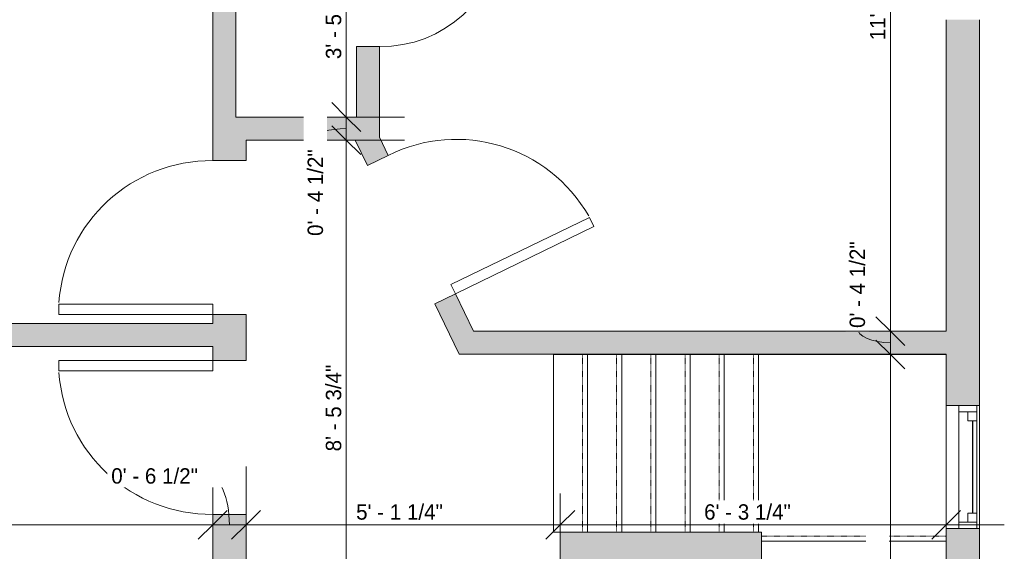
# Model space of a CAD drawing. Header units: inches. Extents: x -243 to 96, y -155 to 344.
# Tile 4 of 5: x -109 to 83, y 65 to 169. Entities that reach past the tile are written whole.
import ezdxf

# ---------------------------------------------------------------- set-up
doc = ezdxf.new("R2010")
doc.units = ezdxf.units.IN
doc.header["$MEASUREMENT"] = 0
doc.linetypes.add('Dash', pattern=[0.23622, 0.11811, -0.11811])
doc.linetypes.add('Overhead', pattern=[0.15625, 0.09375, -0.0625])
for name, color, linetype, lineweight in [('A-ANNO-DIMS', 211, 'Continuous', 9), ('A-ANNO-DIMS-96', 211, 'Continuous', 9), ('A-AREA', 32, 'Continuous', 9), ('A-DOOR', 31, 'Continuous', 9), ('A-FLOR', 192, 'Continuous', 9), ('A-GLAZ', 151, 'Continuous', 9), ('A-WALL', 90, 'Continuous', 9), ('A-WALL-PATT', 111, 'Continuous', 9), ('S-STRS', 90, 'Continuous', 9)]:
    doc.layers.add(name, color=color, linetype=linetype, lineweight=lineweight)
doc.styles.add('Inter', font='txt', dxfattribs={"height": 3})
doc.dimstyles.new('Linear_-_1_32__Inter__Imperial__SMALL', dxfattribs={"dimscale": 12, "dimtxt": 3.97594, "dimasz": 0.46875, "dimexe": 0.944882, "dimexo": 0.629921, "dimgap": 0, "dimtad": 1, "dimrnd": 0.25, "dimzin": 1, "dimdsep": 46, "dimlunit": 4, "dimtxsty": 'Inter', "dimblk1": 'OBLIQUE', "dimblk2": 'OBLIQUE', "dimsah": 1, "dimcen": 0.09, "dimdle": 0.944882, "dimazin": 0, "dimtfac": 1, "dimtdec": 4, "dimtix": 1, "dimtmove": 0, "dimatfit": 3, "dimfxl": 1, "dimtvp": 1, "dimtfill": 1, "dimfrac": 2, "dimtolj": 1, "dimtzin": 0, "dimarcsym": 2})
doc.dimstyles.new('Linear_-_1_32__Inter__Imperial__SMALL_1', dxfattribs={"dimscale": 12, "dimtxt": 3.97594, "dimasz": 0.46875, "dimexe": 0.944882, "dimexo": 0.629921, "dimgap": 0, "dimtad": 1, "dimrnd": 0.25, "dimzin": 1, "dimdsep": 46, "dimlunit": 4, "dimtxsty": 'Inter', "dimblk1": 'OBLIQUE', "dimblk2": 'OBLIQUE', "dimsah": 1, "dimcen": 0.09, "dimdle": 0.944882, "dimazin": 0, "dimtfac": 1, "dimtdec": 4, "dimtix": 1, "dimtmove": 1, "dimatfit": 3, "dimfxl": 1, "dimtvp": 1, "dimtfill": 1, "dimfrac": 2, "dimtolj": 1, "dimtzin": 0, "dimarcsym": 2})
doc.dimstyles.new('Linear_-_1_32__Inter__Imperial__SMALL_2', dxfattribs={"dimscale": 12, "dimtxt": 3.97594, "dimasz": 0.46875, "dimexe": 0.944882, "dimexo": 0.629921, "dimgap": 0, "dimtad": 1, "dimrnd": 0.25, "dimzin": 1, "dimdsep": 46, "dimlunit": 4, "dimtxsty": 'Inter', "dimblk1": 'OBLIQUE', "dimblk2": 'OBLIQUE', "dimsah": 1, "dimcen": 0.09, "dimdle": 0.944882, "dimazin": 0, "dimtfac": 1, "dimtdec": 4, "dimtix": 1, "dimtmove": 2, "dimatfit": 3, "dimfxl": 1, "dimtvp": 1, "dimtfill": 1, "dimfrac": 2, "dimtolj": 1, "dimtzin": 0, "dimarcsym": 2})

# ---------------------------------------------------------------- blocks, each defined once
blk = doc.blocks.new('Planitar - Single Door_Flush Panel - 2_-6_ x 6_-8_-3078239-103_1 - Second Floor DIM')
at = {"layer": 'A-DOOR', "lineweight": 18}
for p, q in [((12.99, 3.25), (12.99, 33.25)), ((15, 33.25), (12.99, 33.25)), ((15, 3.25), (15, 33.25)), ((15, 3.25), (12.99, 3.25))]:
    blk.add_line(p, q, dxfattribs=at)
at = {"layer": 'A-DOOR'}
blk.add_arc((14.77, 3.55), 29.77, 93.991, 180.5775, dxfattribs=at)
blk = doc.blocks.new('Planitar - Single Door_Flush Panel - 2_-6_ x 6_-8_-3078477-103_1 - Second Floor DIM')
at = {"layer": 'A-DOOR', "lineweight": 18}
for p, q in [((12.99, -3.25), (12.99, -33.25)), ((15, -3.25), (12.99, -3.25)), ((15, -3.25), (15, -33.25)), ((15, -33.25), (12.99, -33.25))]:
    blk.add_line(p, q, dxfattribs=at)
at = {"layer": 'A-DOOR'}
blk.add_arc((14.77, -3.55), 29.77, 179.4225, 266.009, dxfattribs=at)
blk = doc.blocks.new('Planitar - Single Door_Flush Panel - 2_-0_ x 6_-8_-3090164-103_1 - Second Floor DIM')
at = {"layer": 'A-DOOR', "lineweight": 18}
for p, q in [((9.99, -2.25), (9.99, -26.25)), ((12, -2.25), (9.99, -2.25)), ((12, -2.25), (12, -26.25)), ((12, -26.25), (9.99, -26.25))]:
    blk.add_line(p, q, dxfattribs=at)
at = {"layer": 'A-DOOR'}
blk.add_arc((11.77, -2.55), 23.77, 179.2767, 265.5217, dxfattribs=at)
blk = doc.blocks.new('Planitar - Single Door_Flush Panel - 2_-6_ x 6_-8_-3090247-103_1 - Second Floor DIM')
at = {"layer": 'A-DOOR', "lineweight": 18}
for p, q in [((12.99, 2.25), (12.99, 32.25)), ((15, 32.25), (12.99, 32.25)), ((15, 2.25), (15, 32.25)), ((15, 2.25), (12.99, 2.25))]:
    blk.add_line(p, q, dxfattribs=at)
at = {"layer": 'A-DOOR'}
blk.add_arc((14.77, 2.55), 29.77, 93.991, 180.5775, dxfattribs=at)
blk = doc.blocks.new('Planitar-Double-Hung-Single - 48_ x 42_-3112422-103_1 - Second Floor DIM')
at = {"layer": 'A-GLAZ', "lineweight": 18}
for p, q in [((-12, 3.25), (-12, -3.25)), ((-12, 2.75), (-9, 2.75)), ((-10.75, 2.75), (-10.75, -0.75)), ((-9, 2.75), (-9, 1)), ((-1.1875, 2.75), (1.1875, 2.75)), ((9, 2.75), (12, 2.75)), ((9, 2.75), (9, 1)), ((10.75, 2.75), (10.75, -0.75)), ((12, -3.25), (12, 3.25)), ((-10.75, 1), (-9, 1)), ((10.75, 1), (9, 1)), ((-12, -0.75), (-10.75, -0.75)), ((10.75, -0.75), (12, -0.75))]:
    blk.add_line(p, q, dxfattribs=at)
at = {"layer": 'A-GLAZ'}
for p, q in [((12, 3.25), (-12, 3.25)), ((-9, 2.75), (-1.1875, 2.75)), ((1.1875, 2.75), (9, 2.75)), ((10.75, -0.75), (-10.75, -0.75)), ((-12, -3.25), (12, -3.25))]:
    blk.add_line(p, q, dxfattribs=at)
at = {"layer": 'A-GLAZ', "lineweight": 25}
blk.add_line((-9, 1.875), (9, 1.875), dxfattribs=at)
blk = doc.blocks.new('DIMBLOCK18-103_1 - Second Floor DIM')
at = {"layer": 'A-ANNO-DIMS-96', "lineweight": 35}
for p, q in [((60.57, 103.25), (57.76, 106.06)), ((60.57, 103.25), (63.38, 100.44)), ((60.57, 30.56), (57.76, 33.37)), ((60.57, 30.56), (63.38, 27.74))]:
    blk.add_line(p, q, dxfattribs=at)
at = {"layer": 'A-ANNO-DIMS-96'}
for p, q in [((64.15, 103.25), (49.23, 103.25)), ((60.57, 30.56), (60.57, 103.25)), ((60.57, 103.25), (64.15, 103.25)), ((64.15, 30.56), (49.23, 30.56)), ((60.57, 30.56), (64.15, 30.56))]:
    blk.add_line(p, q, dxfattribs=at)
at = {"layer": 'A-ANNO-DIMS-96', "color": 0, "insert": (56.58, 46.47), "char_height": 3, "width": 23.7364, "attachment_point": 1, "rotation": 90, "line_spacing_factor": 0.993985, "style": 'Inter', "bg_fill": 3, "box_fill_scale": 1.25, "bg_fill_color": 256, "bg_fill_true_color": 13158600, "bg_fill_transparency": 0}
blk.add_mtext('6\' - 0 3/4"', dxfattribs=at)
blk = doc.blocks.new('_Oblique')
at = {"color": 0, "linetype": 'ByBlock', "lineweight": -2}
blk.add_line((-0.5, -0.5), (0.5, 0.5), dxfattribs=at)
blk = doc.blocks.new('DIMBLOCK19-103_1 - Second Floor DIM')
at = {"layer": 'A-ANNO-DIMS-96', "lineweight": 35}
for p, q in [((60.57, 107.81), (57.76, 110.62)), ((60.57, 107.81), (63.38, 104.99)), ((60.57, 103.25), (57.76, 106.06)), ((60.57, 103.25), (63.38, 100.44))]:
    blk.add_line(p, q, dxfattribs=at)
at = {"layer": 'A-ANNO-DIMS-96'}
for p, q in [((64.15, 107.81), (49.23, 107.81)), ((60.57, 103.25), (60.57, 107.81)), ((60.57, 107.81), (64.15, 107.81)), ((64.15, 103.25), (49.23, 103.25)), ((60.57, 103.25), (64.15, 103.25))]:
    blk.add_line(p, q, dxfattribs=at)
blk.add_ellipse((60.57, 108.41), major_axis=(-6.43, 0), ratio=0.447762, start_param=0, end_param=1.570796, dxfattribs=at)
at = {"layer": 'A-ANNO-DIMS-96', "color": 0, "insert": (52.63, 108.41), "char_height": 3, "width": 22.7821, "attachment_point": 1, "rotation": 90, "line_spacing_factor": 0.993985, "style": 'Inter', "bg_fill": 3, "box_fill_scale": 1.25, "bg_fill_color": 256, "bg_fill_true_color": 13158600, "bg_fill_transparency": 0}
blk.add_mtext('0\' - 4 1/2"', dxfattribs=at)
blk = doc.blocks.new('DIMBLOCK20-103_1 - Second Floor DIM')
at = {"layer": 'A-ANNO-DIMS-96'}
for p, q in [((60.57, 107.81), (60.57, 252.34)), ((64.15, 241), (49.23, 241)), ((60.57, 241), (64.15, 241)), ((64.15, 107.81), (49.23, 107.81)), ((60.57, 107.81), (64.15, 107.81))]:
    blk.add_line(p, q, dxfattribs=at)
at = {"layer": 'A-ANNO-DIMS-96', "lineweight": 35}
for p, q in [((60.57, 241), (57.76, 243.81)), ((60.57, 241), (63.38, 238.19)), ((60.57, 107.81), (57.76, 110.62)), ((60.57, 107.81), (63.38, 104.99))]:
    blk.add_line(p, q, dxfattribs=at)
at = {"layer": 'A-ANNO-DIMS-96', "color": 0, "insert": (56.58, 164.54), "char_height": 3, "width": 23.6767, "attachment_point": 1, "rotation": 90, "line_spacing_factor": 0.993985, "style": 'Inter', "bg_fill": 3, "box_fill_scale": 1.25, "bg_fill_color": 256, "bg_fill_true_color": 13158600, "bg_fill_transparency": 0}
blk.add_mtext('11\' - 1 1/4"', dxfattribs=at)
blk = doc.blocks.new('DIMBLOCK23-103_1 - Second Floor DIM')
at = {"layer": 'A-ANNO-DIMS-96', "lineweight": 35}
for p, q in [((-45.51, 191.06), (-48.32, 193.87)), ((-45.51, 191.06), (-42.7, 188.24)), ((-45.51, 149.56), (-48.32, 152.37)), ((-45.51, 149.56), (-42.7, 146.74))]:
    blk.add_line(p, q, dxfattribs=at)
at = {"layer": 'A-ANNO-DIMS-96'}
for p, q in [((-49.09, 191.06), (-34.17, 191.06)), ((-45.51, 191.06), (-49.09, 191.06)), ((-45.51, 191.06), (-45.51, 149.56)), ((-49.09, 149.56), (-34.17, 149.56)), ((-45.51, 149.56), (-49.09, 149.56))]:
    blk.add_line(p, q, dxfattribs=at)
at = {"layer": 'A-ANNO-DIMS-96', "color": 0, "insert": (-49.5, 160.86), "char_height": 3, "width": 22.6629, "attachment_point": 1, "rotation": 90, "line_spacing_factor": 0.993985, "style": 'Inter', "bg_fill": 3, "box_fill_scale": 1.25, "bg_fill_color": 256, "bg_fill_true_color": 13158600, "bg_fill_transparency": 0}
blk.add_mtext('3\' - 5 1/2"', dxfattribs=at)
blk = doc.blocks.new('DIMBLOCK24-103_1 - Second Floor DIM')
at = {"layer": 'A-ANNO-DIMS-96', "lineweight": 35}
for p, q in [((-45.51, 149.56), (-48.32, 152.37)), ((-45.51, 145.06), (-48.32, 147.87)), ((-45.51, 149.56), (-42.7, 146.74)), ((-45.51, 145.06), (-42.7, 142.24))]:
    blk.add_line(p, q, dxfattribs=at)
at = {"layer": 'A-ANNO-DIMS-96'}
for p, q in [((-49.09, 149.56), (-34.17, 149.56)), ((-45.51, 149.56), (-49.09, 149.56)), ((-45.51, 149.56), (-45.51, 145.06)), ((-49.09, 145.06), (-34.17, 145.06)), ((-45.51, 145.06), (-49.09, 145.06))]:
    blk.add_line(p, q, dxfattribs=at)
blk.add_ellipse((-45.51, 145.36), major_axis=(-6.04, 0), ratio=0.322948, start_param=4.712389, end_param=6.283185, dxfattribs=at)
at = {"layer": 'A-ANNO-DIMS-96', "color": 0, "insert": (-53.05, 126.37), "char_height": 3, "width": 22.7821, "attachment_point": 1, "rotation": 90, "line_spacing_factor": 0.993985, "style": 'Inter', "bg_fill": 3, "box_fill_scale": 1.25, "bg_fill_color": 256, "bg_fill_true_color": 13158600, "bg_fill_transparency": 0}
blk.add_mtext('0\' - 4 1/2"', dxfattribs=at)
blk = doc.blocks.new('DIMBLOCK25-103_1 - Second Floor DIM')
at = {"layer": 'A-ANNO-DIMS-96', "lineweight": 35}
for p, q in [((-45.51, 145.06), (-48.32, 147.87)), ((-45.51, 145.06), (-42.7, 142.24)), ((-45.51, 43.25), (-48.32, 46.06)), ((-45.51, 43.25), (-42.7, 40.44))]:
    blk.add_line(p, q, dxfattribs=at)
at = {"layer": 'A-ANNO-DIMS-96'}
for p, q in [((-49.09, 145.06), (-34.17, 145.06)), ((-45.51, 145.06), (-49.09, 145.06)), ((-45.51, 145.06), (-45.51, 43.25)), ((-49.09, 43.25), (-34.17, 43.25)), ((-45.51, 43.25), (-49.09, 43.25))]:
    blk.add_line(p, q, dxfattribs=at)
at = {"layer": 'A-ANNO-DIMS-96', "color": 0, "insert": (-49.5, 84.34), "char_height": 3, "width": 23.5574, "attachment_point": 1, "rotation": 90, "line_spacing_factor": 0.993985, "style": 'Inter', "bg_fill": 3, "box_fill_scale": 1.25, "bg_fill_color": 256, "bg_fill_true_color": 13158600, "bg_fill_transparency": 0}
blk.add_mtext('8\' - 5 3/4"', dxfattribs=at)
blk = doc.blocks.new('DIMBLOCK29-103_1 - Second Floor DIM')
at = {"layer": 'A-ANNO-DIMS-96'}
for p, q in [((-232.05, 66.44), (-232.05, 81.36)), ((-71.55, 66.44), (-71.55, 81.36)), ((-243.39, 70.02), (-71.55, 70.02)), ((-232.05, 70.02), (-232.05, 66.44)), ((-71.55, 70.02), (-71.55, 66.44))]:
    blk.add_line(p, q, dxfattribs=at)
at = {"layer": 'A-ANNO-DIMS-96', "lineweight": 35}
for p, q in [((-232.05, 70.02), (-229.23, 72.83)), ((-71.55, 70.02), (-68.73, 72.83)), ((-232.05, 70.02), (-234.86, 67.21)), ((-71.55, 70.02), (-74.36, 67.21))]:
    blk.add_line(p, q, dxfattribs=at)
at = {"layer": 'A-ANNO-DIMS-96', "color": 0, "insert": (-162.28, 74.02), "char_height": 3, "width": 25.1677, "attachment_point": 1, "line_spacing_factor": 0.993985, "style": 'Inter', "bg_fill": 3, "box_fill_scale": 1.25, "bg_fill_color": 256, "bg_fill_true_color": 13158600, "bg_fill_transparency": 0}
blk.add_mtext('13\' - 4 1/2"', dxfattribs=at)
blk = doc.blocks.new('DIMBLOCK30-103_1 - Second Floor DIM')
at = {"layer": 'A-ANNO-DIMS-96'}
for p, q in [((-71.55, 66.44), (-71.55, 81.36)), ((-65.05, 66.44), (-65.05, 81.36)), ((-71.55, 70.02), (-65.05, 70.02)), ((-71.55, 70.02), (-71.55, 66.44)), ((-65.05, 70.02), (-65.05, 66.44))]:
    blk.add_line(p, q, dxfattribs=at)
at = {"layer": 'A-ANNO-DIMS-96', "lineweight": 35}
for p, q in [((-71.55, 70.02), (-68.73, 72.83)), ((-65.05, 70.02), (-62.23, 72.83)), ((-71.55, 70.02), (-74.36, 67.21)), ((-65.05, 70.02), (-67.86, 67.21))]:
    blk.add_line(p, q, dxfattribs=at)
at = {"layer": 'A-ANNO-DIMS-96'}
blk.add_ellipse((-72.41, 70.02), major_axis=(0, 9.51), ratio=0.431824, start_param=4.712389, end_param=6.283185, dxfattribs=at)
at = {"layer": 'A-ANNO-DIMS-96', "color": 0, "insert": (-91.34, 81.05), "char_height": 3, "width": 22.7225, "attachment_point": 1, "line_spacing_factor": 0.993985, "style": 'Inter', "bg_fill": 3, "box_fill_scale": 1.25, "bg_fill_color": 256, "bg_fill_true_color": 13158600, "bg_fill_transparency": 0}
blk.add_mtext('0\' - 6 1/2"', dxfattribs=at)
blk = doc.blocks.new('DIMBLOCK31-103_1 - Second Floor DIM')
at = {"layer": 'A-ANNO-DIMS-96'}
for p, q in [((-65.05, 66.44), (-65.05, 81.36)), ((-3.8, 76.11), (-3.8, 58.68)), ((-3.8, 70.02), (-3.8, 76.11)), ((-65.05, 70.02), (-3.8, 70.02)), ((-65.05, 70.02), (-65.05, 66.44))]:
    blk.add_line(p, q, dxfattribs=at)
at = {"layer": 'A-ANNO-DIMS-96', "lineweight": 35}
for p, q in [((-65.05, 70.02), (-62.23, 72.83)), ((-3.8, 70.02), (-0.98, 72.83)), ((-65.05, 70.02), (-67.86, 67.21)), ((-3.8, 70.02), (-6.61, 67.21))]:
    blk.add_line(p, q, dxfattribs=at)
at = {"layer": 'A-ANNO-DIMS-96', "color": 0, "insert": (-43.59, 74.02), "char_height": 3, "width": 22.0068, "attachment_point": 1, "line_spacing_factor": 0.993985, "style": 'Inter', "bg_fill": 3, "box_fill_scale": 1.25, "bg_fill_color": 256, "bg_fill_true_color": 13158600, "bg_fill_transparency": 0}
blk.add_mtext('5\' - 1 1/4"', dxfattribs=at)
blk = doc.blocks.new('DIMBLOCK32-103_1 - Second Floor DIM')
at = {"layer": 'A-ANNO-DIMS-96'}
for p, q in [((71.45, 66.44), (71.45, 81.36)), ((-3.8, 76.11), (-3.8, 58.68)), ((-3.8, 70.02), (-3.8, 76.11)), ((-3.8, 70.02), (82.79, 70.02)), ((71.45, 70.02), (71.45, 66.44))]:
    blk.add_line(p, q, dxfattribs=at)
at = {"layer": 'A-ANNO-DIMS-96', "lineweight": 35}
for p, q in [((-3.8, 70.02), (-0.98, 72.83)), ((71.45, 70.02), (74.27, 72.83)), ((-3.8, 70.02), (-6.61, 67.21)), ((71.45, 70.02), (68.64, 67.21))]:
    blk.add_line(p, q, dxfattribs=at)
at = {"layer": 'A-ANNO-DIMS-96', "color": 0, "insert": (24.26, 74.02), "char_height": 3, "width": 22.9611, "attachment_point": 1, "line_spacing_factor": 0.993985, "style": 'Inter', "bg_fill": 3, "box_fill_scale": 1.25, "bg_fill_color": 256, "bg_fill_true_color": 13158600, "bg_fill_transparency": 0}
blk.add_mtext('6\' - 3 1/4"', dxfattribs=at)

msp = doc.modelspace()

# ---------------------------------------------------------------- hatches: boundary and pattern name
at = {"layer": 'A-WALL-PATT'}
h = msp.add_hatch(color=9, dxfattribs=at)
h.paths.add_polyline_path([(-67.047, 149.555), (-67.047, 198.805), (-71.547, 198.805), (-71.547, 149.555)], flags=0)
h.paths.add_polyline_path([(-71.547, 222.805), (-67.047, 222.805), (-67.047, 241), (-71.547, 241)], flags=0)
h = msp.add_hatch(color=9, dxfattribs=at)
h.paths.add_polyline_path([(-39.047, 145.655), (-39.047, 163.305), (-43.547, 163.305), (-43.547, 149.555), (-40.938, 149.555)], flags=0)
h.paths.add_polyline_path([(-43.547, 187.305), (-39.047, 187.305), (-39.047, 241), (-43.547, 241), (-43.547, 191.055)], flags=0)
h = msp.add_hatch(color=9, dxfattribs=at)
h.paths.add_polyline_path([(71.453, 103.305), (77.953, 103.305), (77.953, 168.555), (71.453, 168.555), (71.453, 107.805)], flags=0)
h.paths.add_polyline_path([(77.953, 196.555), (77.953, 241), (71.453, 241), (71.453, 196.555)], flags=0)
h = msp.add_hatch(color=9, dxfattribs=at)
h.paths.add_polyline_path([(-67.047, 19.25), (-65.047, 19.25), (-65.047, 72.055), (-71.547, 72.055), (-71.547, 19.25)], flags=0)
h.paths.add_polyline_path([(-65.047, 102.055), (-65.047, 111.055), (-71.547, 111.055), (-71.547, 102.055)], flags=0)
h.paths.add_polyline_path([(-65.047, 141.055), (-65.047, 149.555), (-71.547, 149.555), (-71.547, 141.055)], flags=0)
for points in [[(-43.757, 145.055), (-45.94, 149.555), (-65.047, 149.555), (-65.047, 145.055)], [(-73.717, 104.805), (-71.547, 104.805), (-71.547, 109.305), (-232.047, 109.305), (-232.047, 104.805)], [(19.602, 103.305), (71.453, 103.305), (71.453, 107.805), (-25.693, 107.805), (-23.51, 103.305)], [(19.602, 62.055), (35.453, 62.055), (35.453, 68.555), (0.703, 68.555), (0.703, 62.055)]]:
    msp.add_hatch(color=9, dxfattribs=at).paths.add_polyline_path(points, flags=0)
h = msp.add_hatch(color=9, dxfattribs=at)
h.paths.add_polyline_path([(-25.693, 107.805), (-20.691, 107.805), (-24.228, 115.098), (-28.277, 113.135)], flags=0)
h.paths.add_polyline_path([(-41.368, 140.128), (-37.319, 142.091), (-40.938, 149.555), (-45.94, 149.555), (-43.757, 145.055)], flags=0)
h = msp.add_hatch(color=254, dxfattribs=at)
h.paths.add_polyline_path([(77.953, 26.055), (77.953, 68.555), (71.453, 68.555), (71.453, 26.055)], flags=0)
h.paths.add_polyline_path([(77.953, 95.555), (77.953, 103.305), (71.453, 103.305), (71.453, 95.555)], flags=0)
h = msp.add_hatch(color=254, dxfattribs=at)
h.paths.add_polyline_path([(71.453, 68.555), (77.953, 68.555), (77.953, 69.305), (71.453, 69.305)], flags=0)
h.paths.add_polyline_path([(71.453, 93.305), (77.953, 93.305), (77.953, 95.555), (71.453, 95.555), (71.453, 94.27)], flags=0)
h = msp.add_hatch(color=9, dxfattribs=at)
h.paths.add_polyline_path([(0.703, 30.555), (0.703, 35.055), (-3.797, 35.055), (-3.797, 30.555)], flags=0)
h.paths.add_polyline_path([(-3.797, 61.055), (0.703, 61.055), (0.703, 68.555), (-3.797, 68.555)], flags=0)

# ---------------------------------------------------------------- linework, layer by layer
at = {"layer": 'A-AREA', "linetype": 'Dash'}
for p, q in [((-5.133, 68.555), (-5.133, 103.25)), ((-3.797, 68.555), (-5.133, 68.555))]:
    msp.add_line(p, q, dxfattribs=at)
at = {"layer": 'A-FLOR'}
for p, q in [((-5.133, 68.555), (-5.133, 103.305)), ((-3.797, 68.555), (-5.133, 68.555))]:
    msp.add_line(p, q, dxfattribs=at)
at = {"layer": 'A-WALL'}
for p, q in [((-71.547, 198.805), (-71.547, 141.055)), ((-67.047, 149.555), (-67.047, 191.055)), ((71.453, 168.555), (71.453, 107.805)), ((77.953, 93.305), (77.953, 168.555)), ((-39.047, 163.305), (-43.547, 163.305)), ((-43.547, 163.305), (-43.547, 149.555)), ((-39.047, 145.655), (-39.047, 163.305)), ((-43.547, 149.555), (-67.047, 149.555)), ((-65.047, 141.055), (-65.047, 145.055)), ((-65.047, 145.055), (-43.757, 145.055)), ((-43.757, 145.055), (-41.368, 140.128)), ((-37.319, 142.091), (-39.047, 145.655)), ((-41.368, 140.128), (-37.319, 142.091)), ((-71.547, 141.055), (-65.047, 141.055)), ((-24.228, 115.098), (-28.277, 113.135)), ((-20.691, 107.805), (-24.228, 115.098)), ((-28.277, 113.135), (-23.51, 103.305)), ((-65.047, 111.055), (-71.547, 111.055)), ((-71.547, 111.055), (-71.547, 109.305)), ((-65.047, 102.055), (-65.047, 111.055)), ((-71.547, 109.305), (-232.047, 109.305)), ((71.453, 107.805), (-20.691, 107.805)), ((-232.047, 104.805), (-71.547, 104.805)), ((-71.547, 104.805), (-71.547, 102.055)), ((-71.547, 102.055), (-65.047, 102.055)), ((-23.51, 103.305), (71.453, 103.305)), ((71.453, 103.305), (71.453, 93.305)), ((71.453, 93.305), (77.953, 93.305)), ((-65.047, 72.055), (-71.547, 72.055)), ((-71.547, 72.055), (-71.547, -5.695)), ((-65.047, 43.25), (-65.047, 72.055)), ((71.453, 30.555), (71.453, 69.305)), ((71.453, 69.305), (77.953, 69.305)), ((77.953, -52.25), (77.953, 69.305)), ((-3.797, 68.555), (-3.797, 61.055)), ((35.453, 68.555), (-3.797, 68.555)), ((35.453, 68.555), (35.453, 30.555))]:
    msp.add_line(p, q, dxfattribs=at)
at = {"layer": 'S-STRS'}
for p, q in [((-5.133, 68.5), (-5.133, 103.25)), ((1.53, 103.25), (-5.133, 103.25)), ((8.193, 103.25), (1.53, 103.25)), ((1.53, 68.555), (1.53, 103.25)), ((14.855, 103.25), (8.193, 103.25)), ((8.193, 68.555), (8.193, 103.25)), ((21.518, 103.25), (14.855, 103.25)), ((14.855, 68.555), (14.855, 103.25)), ((28.181, 103.25), (21.518, 103.25)), ((21.518, 68.555), (21.518, 103.25)), ((34.844, 103.25), (28.181, 103.25)), ((28.181, 68.555), (28.181, 103.25)), ((71.453, 103.25), (34.844, 103.25)), ((34.844, 68.555), (34.844, 103.25)), ((35.453, 66.801), (71.453, 66.801))]:
    msp.add_line(p, q, dxfattribs=at)
at = {"layer": 'S-STRS', "linetype": 'Overhead'}
for p, q in [((0.546, 68.555), (0.546, 103.25)), ((7.208, 68.555), (7.208, 103.25)), ((13.871, 68.555), (13.871, 103.25)), ((20.534, 68.555), (20.534, 103.25)), ((27.197, 68.555), (27.197, 103.25)), ((33.859, 68.555), (33.859, 103.25)), ((35.453, 67.786), (71.453, 67.786))]:
    msp.add_line(p, q, dxfattribs=at)

# ---------------------------------------------------------------- block references
at = {"layer": 'A-DOOR'}
for name, p, rotation in [('Planitar - Single Door_Flush Panel - 2_-0_ x 6_-8_-3090164-103_1 - Second Floor DIM', (-41.297, 175.305), 89.99999999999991), ('Planitar - Single Door_Flush Panel - 2_-6_ x 6_-8_-3090247-103_1 - Second Floor DIM', (-32.798, 127.613), 295.8714262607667), ('Planitar - Single Door_Flush Panel - 2_-6_ x 6_-8_-3078477-103_1 - Second Floor DIM', (-68.297, 126.055), 269.9999999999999), ('Planitar - Single Door_Flush Panel - 2_-6_ x 6_-8_-3078239-103_1 - Second Floor DIM', (-68.297, 87.055), 89.99999999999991)]:
    msp.add_blockref(name, p, dxfattribs=dict(at, rotation=rotation))
at = {"layer": 'A-GLAZ', "rotation": 269.9999999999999}
msp.add_blockref('Planitar-Double-Hung-Single - 48_ x 42_-3112422-103_1 - Second Floor DIM', (74.703, 81.305), dxfattribs=at)

# ---------------------------------------------------------------- next in the draw order: dimensions: what is measured, and where the dimension line sits
at = {"layer": 'A-ANNO-DIMS'}
dim = msp.add_linear_dim(base=(-45.509, 149.555), p1=(-41.532, 191.055), p2=(-41.532, 149.555), angle=90, dimstyle='Linear_-_1_32__Inter__Imperial__SMALL', override={"dimpost": '<>', "dimfxl": 41.5}, dxfattribs=at)
dim.commit()
dim.dimension.update_dxf_attribs({"geometry": 'DIMBLOCK23-103_1 - Second Floor DIM', "text_midpoint": (-47.305, 170.305)})
dim = msp.add_linear_dim(base=(60.5693, 103.25), p1=(56.5918, 30.5551), p2=(56.5918, 103.25), angle=90, dimstyle='Linear_-_1_32__Inter__Imperial__SMALL_2', override={"dimpost": '<>', "dimfxl": 72.694882}, dxfattribs=at)
dim.commit()
dim.dimension.update_dxf_attribs({"geometry": 'DIMBLOCK18-103_1 - Second Floor DIM', "text_midpoint": (58.5753, 58.3366), "dimtype": 160, "text_rotation": 90})
dim = msp.add_linear_dim(base=(-71.547, 70.021), p1=(-232.047, 73.999), p2=(-71.547, 73.999), dimstyle='Linear_-_1_32__Inter__Imperial__SMALL', override={"dimpost": '<>', "dimfxl": 160.5}, dxfattribs=at)
dim.commit()
dim.dimension.update_dxf_attribs({"geometry": 'DIMBLOCK29-103_1 - Second Floor DIM', "text_midpoint": (-151.797, 71.817)})

# ---------------------------------------------------------------- next in the draw order: dimensions: what is measured, and where the dimension line sits
for base, p1, p2, override, picture, middle in [((-45.509, 145.055), (-41.532, 149.555), (-41.532, 145.055), {"dimpost": '<>', "dimfxl": 4.5}, 'DIMBLOCK24-103_1 - Second Floor DIM', (-51.054, 137.762)), ((60.5693, 107.8051), (56.5918, 103.25), (56.5918, 107.8051), {"dimpost": '<>', "dimfxl": 4.555118}, 'DIMBLOCK19-103_1 - Second Floor DIM', (54.6332, 119.7964))]:
    dim = msp.add_linear_dim(base=base, p1=p1, p2=p2, angle=90, dimstyle='Linear_-_1_32__Inter__Imperial__SMALL_1', override=override, dxfattribs=at)
    dim.commit()
    dim.dimension.update_dxf_attribs({"geometry": picture, "text_midpoint": middle, "dimtype": 160, "text_rotation": 90})
dim = msp.add_linear_dim(base=(-65.047, 70.021), p1=(-71.547, 73.999), p2=(-65.047, 73.999), dimstyle='Linear_-_1_32__Inter__Imperial__SMALL_1', override={"dimpost": '<>', "dimfxl": 6.5}, dxfattribs=at)
dim.commit()
dim.dimension.update_dxf_attribs({"geometry": 'DIMBLOCK30-103_1 - Second Floor DIM', "text_midpoint": (-79.98, 79.045), "dimtype": 160})

# ---------------------------------------------------------------- next in the draw order: dimensions: what is measured, and where the dimension line sits
for base, p1, p2, override, picture, middle in [((60.5693, 241), (56.5918, 107.8051), (56.5918, 241), {"dimpost": '<>', "dimfxl": 133.194882}, 'DIMBLOCK20-103_1 - Second Floor DIM', (58.7734, 174.4026)), ((-45.5094, 43.25), (-41.5319, 145.0551), (-41.5319, 43.25), {"dimpost": '<>', "dimfxl": 101.805118}, 'DIMBLOCK25-103_1 - Second Floor DIM', (-47.3053, 94.1526))]:
    dim = msp.add_linear_dim(base=base, p1=p1, p2=p2, angle=90, dimstyle='Linear_-_1_32__Inter__Imperial__SMALL', override=override, dxfattribs=at)
    dim.commit()
    dim.dimension.update_dxf_attribs({"geometry": picture, "text_midpoint": middle})

# ---------------------------------------------------------------- next in the draw order: dimensions: what is measured, and where the dimension line sits
dim = msp.add_linear_dim(base=(-3.797, 70.021), p1=(-65.047, 73.999), p2=(-3.797, 68.555), dimstyle='Linear_-_1_32__Inter__Imperial__SMALL', override={"dimpost": '<>', "dimfxl": 61.491419}, dxfattribs=at)
dim.commit()
dim.dimension.update_dxf_attribs({"geometry": 'DIMBLOCK31-103_1 - Second Floor DIM', "text_midpoint": (-34.422, 71.817)})

# ---------------------------------------------------------------- next in the draw order: dimensions: what is measured, and where the dimension line sits
dim = msp.add_linear_dim(base=(71.453, 70.021), p1=(-3.797, 68.555), p2=(71.453, 73.999), dimstyle='Linear_-_1_32__Inter__Imperial__SMALL', override={"dimpost": '<>', "dimfxl": 75.446634}, dxfattribs=at)
dim.commit()
dim.dimension.update_dxf_attribs({"geometry": 'DIMBLOCK32-103_1 - Second Floor DIM', "text_midpoint": (33.828, 71.817)})

doc.saveas('drawing.dxf')
